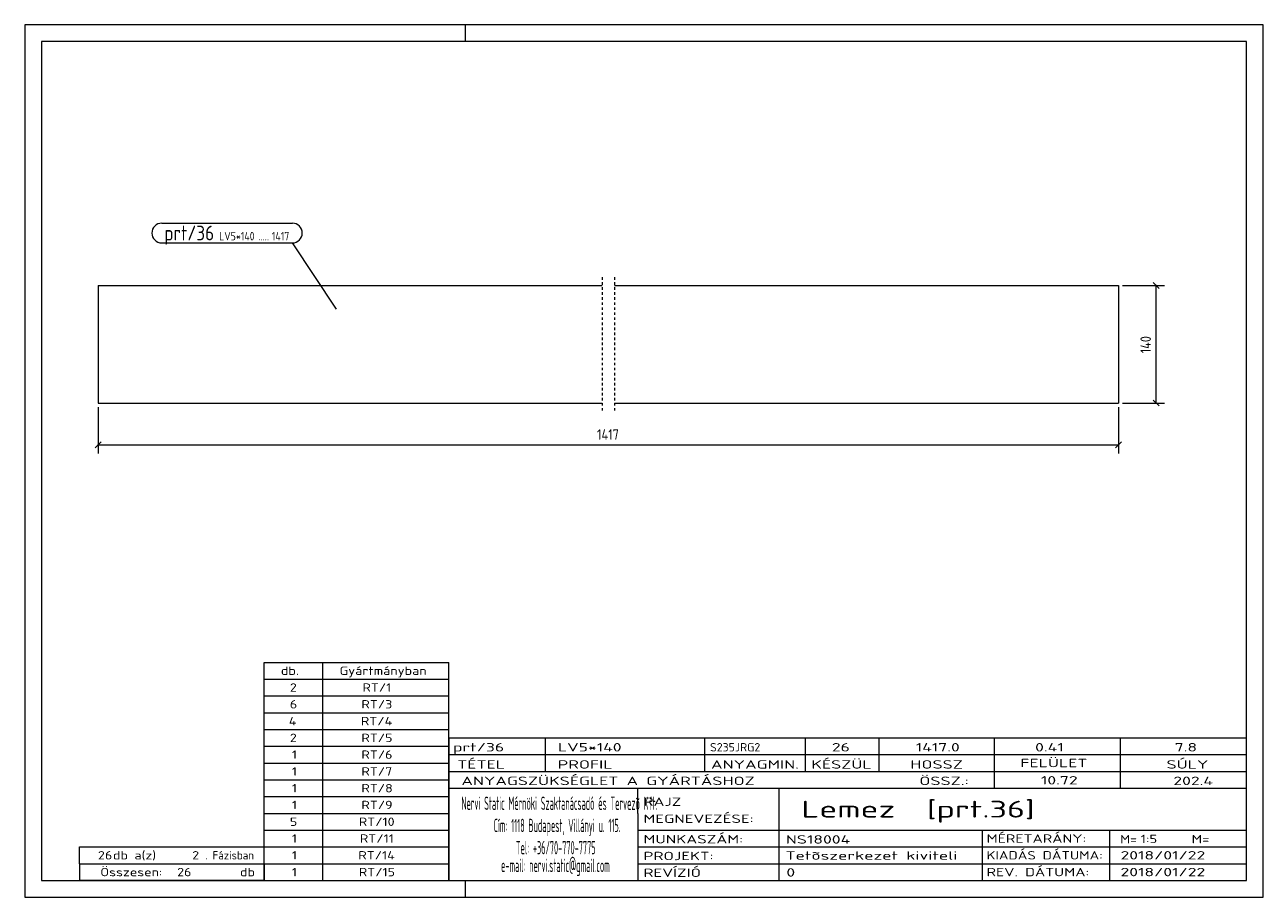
# Model space of a CAD drawing. Header units: millimetres. Extents: x 1 to 296, y 1 to 209.
import ezdxf

# ---------------------------------------------------------------- set-up
doc = ezdxf.new("R2010")
doc.units = ezdxf.units.MM
doc.header["$LTSCALE"] = 0.6
doc.linetypes.add('XKITLINE00', pattern=[0])
doc.linetypes.add('XKITLINE01', pattern=[4, 1, -1, 1, -1])
for name, color, linetype, lineweight in [('DrawingSheet', 5, 'Continuous', 0), ('OtherObjectType', 1, 'Continuous', 0), ('Part', 2, 'Continuous', 0), ('PartMark', 3, 'Continuous', 0), ('Z-DIMENSIONS', 1, 'Continuous', 0)]:
    doc.layers.add(name, color=color, linetype=linetype, lineweight=lineweight)
doc.styles.add('ISOCPEUR', font='ISOCPEUR.TTF')

msp = doc.modelspace()

# ---------------------------------------------------------------- linework, layer by layer
at = {"layer": 'DrawingSheet', "color": 2, "linetype": 'XKITLINE00', "lineweight": 0}
for p, q in [((296, 209), (1, 209)), ((1, 209), (1, 1)), ((106, 205), (106, 209)), ((296, 1), (296, 209)), ((106, 1), (106, 5)), ((1, 1), (296, 1))]:
    msp.add_line(p, q, dxfattribs=at)
at = {"layer": 'DrawingSheet', "color": 3, "linetype": 'XKITLINE00', "lineweight": 0}
for p, q in [((292, 205), (5, 205)), ((5, 205), (5, 5)), ((292, 5), (292, 205)), ((5, 5), (292, 5))]:
    msp.add_line(p, q, dxfattribs=at)
at = {"layer": 'OtherObjectType', "color": 7, "linetype": 'XKITLINE00', "lineweight": 0}
for p, q in [((58, 57), (102, 57)), ((58, 53), (58, 57)), ((72, 53), (72, 57)), ((102, 53), (102, 57)), ((58, 53), (102, 53)), ((58, 49), (58, 53)), ((72, 49), (72, 53)), ((102, 49), (102, 53)), ((58, 49), (102, 49)), ((58, 45), (58, 49)), ((72, 45), (72, 49)), ((102, 45), (102, 49)), ((58, 45), (102, 45)), ((58, 41), (58, 45)), ((72, 41), (72, 45)), ((102, 41), (102, 45)), ((58, 41), (102, 41)), ((58, 37), (58, 41)), ((72, 37), (72, 41)), ((102, 37), (102, 41)), ((102, 39), (292, 39)), ((102, 39), (102, 35)), ((102, 39), (292, 39)), ((125, 35), (125, 39)), ((163, 35), (163, 39)), ((187, 35), (187, 39)), ((204.5, 35), (204.5, 39)), ((232, 35), (232, 39)), ((262, 35), (262, 39)), ((292, 35), (292, 39)), ((58, 37), (102, 37)), ((58, 33), (58, 37)), ((72, 33), (72, 37)), ((102, 33), (102, 37)), ((58, 33), (102, 33)), ((58, 29), (58, 33)), ((72, 29), (72, 33)), ((102, 35), (292, 35)), ((102, 35), (102, 5)), ((102, 35), (292, 35)), ((102, 29), (102, 33)), ((125, 31), (125, 35)), ((163, 31), (163, 35)), ((187, 31), (187, 35)), ((204.5, 31), (204.5, 35)), ((232, 31), (232, 35)), ((262, 31), (262, 35)), ((292, 31), (292, 35)), ((102, 31), (292, 31)), ((232, 27), (232, 31)), ((262, 27), (262, 31)), ((292, 27), (292, 31)), ((58, 29), (102, 29)), ((58, 25), (58, 29)), ((72, 25), (72, 29)), ((102, 25), (102, 29)), ((102, 27), (292, 27)), ((147, 21), (147, 27)), ((180.7, 17), (180.7, 27)), ((292, 21), (292, 27)), ((58, 25), (102, 25)), ((58, 21), (58, 25)), ((72, 21), (72, 25)), ((102, 21), (102, 25)), ((58, 21), (102, 21)), ((58, 17), (58, 21)), ((72, 17), (72, 21)), ((102, 17), (102, 21)), ((147, 21), (147, 5)), ((292, 17), (292, 21)), ((58, 17), (102, 17)), ((58, 13), (58, 17)), ((72, 13), (72, 17)), ((102, 13), (102, 17)), ((147, 17), (292, 17)), ((180.7, 5), (180.7, 17)), ((229.16, 13), (229.16, 17)), ((259.5, 5), (259.5, 17)), ((292, 13), (292, 17)), ((14, 9), (14, 13)), ((14, 13), (58, 13)), ((14, 13), (58, 13)), ((58, 9), (58, 13)), ((58, 13), (102, 13)), ((58, 9), (58, 13)), ((72, 9), (72, 13)), ((102, 9), (102, 13)), ((147, 13), (292, 13)), ((229.16, 5), (229.16, 13)), ((292, 9), (292, 13)), ((14, 9), (58, 9)), ((14, 9), (14, 5)), ((14, 9), (58, 9)), ((58, 9), (58, 5)), ((58, 9), (102, 9)), ((58, 5), (58, 9)), ((72, 5), (72, 9)), ((102, 5), (102, 9)), ((147, 9), (292, 9)), ((292, 5), (292, 9)), ((58, 5), (14, 5)), ((58, 5), (102, 5)), ((102, 5), (292, 5)), ((139.5, 5), (292, 5))]:
    msp.add_line(p, q, dxfattribs=at)
at = {"layer": 'Part', "color": 2, "linetype": 'XKITLINE01', "lineweight": 0}
for p, q in [((138.5, 148.82), (138.5, 116.82)), ((141.5, 148.82), (141.5, 116.82))]:
    msp.add_line(p, q, dxfattribs=at)
at = {"layer": 'Part', "color": 2, "linetype": 'XKITLINE00', "lineweight": 0}
for p, q in [((18.5, 146.82), (18.5, 118.82)), ((18.5, 146.82), (138.5, 146.82)), ((141.5, 146.82), (261.5, 146.82)), ((261.5, 146.82), (261.5, 118.82)), ((18.5, 118.82), (138.5, 118.82)), ((141.5, 118.82), (261.5, 118.82))]:
    msp.add_line(p, q, dxfattribs=at)
at = {"layer": 'PartMark', "color": 7, "linetype": 'XKITLINE00', "lineweight": 0}
for p, q in [((33.62, 161.7), (64.74, 161.7)), ((33.62, 157), (64.74, 157)), ((75.24, 141.16), (64.74, 157))]:
    msp.add_line(p, q, dxfattribs=at)
for centre, start, end in [((33.62, 159.35), 90, 270), ((64.74, 159.35), 270, 90)]:
    msp.add_arc(centre, 2.35, start, end, dxfattribs=at)
at = {"layer": 'Z-DIMENSIONS', "color": 7, "linetype": 'XKITLINE00', "lineweight": 0}
for p, q in [((269.79, 147.53), (271.21, 146.12)), ((262.5, 146.82), (272.5, 146.82)), ((270.5, 118.82), (270.5, 146.82)), ((262.5, 118.82), (272.5, 118.82)), ((269.79, 119.53), (271.21, 118.12)), ((18.5, 117.82), (18.5, 106.82)), ((261.5, 117.82), (261.5, 106.82)), ((19.21, 109.53), (17.79, 108.12)), ((262.21, 109.53), (260.79, 108.12)), ((18.5, 108.82), (261.5, 108.82))]:
    msp.add_line(p, q, dxfattribs=at)
at = {"layer": 'Z-DIMENSIONS', "color": 3}
for p in [(270.5, 146.82), (270.5, 118.82), (18.5, 108.82), (261.5, 108.82)]:
    msp.add_point(p, dxfattribs=at)

# ---------------------------------------------------------------- texts
at = {"layer": 'OtherObjectType', "color": 7, "style": 'ISOCPEUR'}
for s, height, width, p in [('db.', 2, 1.211571, (62, 54)), ('Gyártmányban', 2, 1.211571, (76, 54)), ('2', 2, 1.211571, (64.14, 50)), ('RT/1', 2, 1.211571, (81.43, 50)), ('6', 2, 1.211571, (64.14, 46)), ('RT/3', 2, 1.211571, (81.18, 46)), ('4', 2, 1.211571, (63.9, 42)), ('RT/4', 2, 1.211571, (81.06, 42)), ('2', 2, 1.211571, (64.14, 38)), ('RT/5', 2, 1.211571, (81.18, 38)), ('1', 2, 1.211571, (64.63, 34)), ('RT/6', 2, 1.211571, (81.18, 34)), ('prt/36', 2, 1.525501, (103, 35.76)), ('LV5*140', 2, 1.525501, (128, 35.76)), ('S235JRG2', 2, 1.02, (164.22, 35.76)), ('26', 2, 1.525501, (193.24, 35.76)), ('1417.0', 2, 1.525501, (213.24, 35.76)), ('0.41', 2, 1.525501, (241.66, 35.76)), ('7.8', 2, 1.525501, (274.91, 35.76)), ('TÉTEL', 2, 1.525501, (104, 31.66)), ('PROFIL', 2, 1.525501, (127.96, 31.66)), ('ANYAGMIN.', 2, 1.525501, (164.47, 31.66)), ('KÉSZÜL', 2, 1.525501, (188.37, 31.66)), ('HOSSZ', 2, 1.525501, (211.96, 31.66)), ('FELÜLET', 2, 1.525501, (238.13, 32)), ('SÚLY', 2, 1.525501, (272.96, 31.66)), ('1', 2, 1.211571, (64.63, 30)), ('RT/7', 2, 1.211571, (81.18, 30)), ('ANYAGSZÜKSÉGLET A GYÁRTÁSHOZ', 2, 1.525501, (105, 27.75)), ('ÖSSZ.:', 2, 1.525501, (214.1, 27.75)), ('10.72', 2, 1.525501, (243.05, 27.88)), ('202.4', 2, 1.525501, (274.59, 27.75)), ('1', 2, 1.211571, (64.63, 26)), ('RT/8', 2, 1.211571, (81.18, 26)), ('1', 2, 1.211571, (64.63, 22)), ('RT/9', 2, 1.211571, (81.18, 22)), ('Nervi Static Mérnöki\xa0Szaktanácsadó\xa0és\xa0Tervezõ Kft.', 3.1765, 0.403093, (105, 21.82)), ('RAJZ', 2, 1.445, (148.38, 22.78)), ('Lemez  [prt.36]', 4, 1.474651, (186, 20)), ('MEGNEVEZÉSE:', 2, 1.445, (148.38, 18.72)), ('5', 2, 1.211571, (64.14, 18)), ('RT/10', 2, 1.211571, (80.57, 18)), ('Cím:\xa01118 Budapest, Villányi u. 115.', 3.1765, 0.403093, (112.69, 16.53)), ('1', 2, 1.211571, (64.63, 14)), ('RT/11', 2, 1.211571, (80.82, 14)), ('MUNKASZÁM:', 2, 1.445, (148.38, 13.84)), ('NS18004', 2, 1.525501, (182.28, 13.78)), ('MÉRETARÁNY:', 2, 1.36, (230.1, 14)), ('M=', 2, 1.211571, (261.91, 13.84)), ('1:5', 2, 1.275, (266.79, 13.9)), ('M=', 2, 1.275, (278.95, 13.87)), ('26', 2, 1.211571, (18.43, 10)), ('db a(z)', 2, 1.211571, (22, 10)), ('2', 2, 1.211571, (40.86, 10)), ('. Fázisban', 2, 0.935, (44, 10)), ('1', 2, 1.211571, (64.63, 10)), ('RT/14', 2, 1.211571, (80.45, 10)), ('Tel:\xa0+36/70-770-7775', 3.1765, 0.403093, (117.97, 11.24)), ('PROJEKT:', 2, 1.445, (148.38, 9.84)), ('Tetõszerkezet kiviteli ', 2, 1.525501, (182.2, 9.94)), ('KIADÁS DÁTUMA:', 2, 1.275, (230.1, 10)), ('2018/01/22', 2, 1.525501, (262, 10)), ('e-mail:\xa0nervi.static@gmail.com', 3.1765, 0.403093, (114.45, 7)), ('Összesen:            db', 2, 1.211571, (19, 6)), ('26', 2, 1.211571, (37.29, 6)), ('1', 2, 1.211571, (64.63, 6)), ('RT/15', 2, 1.211571, (80.57, 6)), ('REVÍZIÓ', 2, 1.445, (148.38, 5.84)), ('0', 2, 1.525501, (182.41, 5.92)), ('REV. DÁTUMA:', 2, 1.36, (230.1, 6)), ('2018/01/22', 2, 1.525501, (262, 6))]:
    msp.add_text(s, height=height, dxfattribs=dict(at, width=width)).set_placement(p)
at = {"layer": 'PartMark', "color": 3, "style": 'ISOCPEUR', "width": 0.85}
msp.add_text('prt/36', height=3.5, dxfattribs=at).set_placement((34.22, 157.6))
at = {"layer": 'PartMark', "color": 4, "style": 'ISOCPEUR', "width": 0.85}
for s, p in [('LV5*140', (47.3, 157.6)), ('1417', (59.84, 157.6)), ('.....', (56.66, 157.6))]:
    msp.add_text(s, height=2, dxfattribs=at).set_placement(p)
at = {"layer": 'Z-DIMENSIONS', "color": 3, "style": 'ISOCPEUR', "width": 0.85}
msp.add_text('140', height=2.5, rotation=90.0002, dxfattribs=at).set_placement((269.25, 130.67))
msp.add_text('1417', height=2.5, dxfattribs=at).set_placement((137.31, 110.07))

doc.saveas('drawing.dxf')
